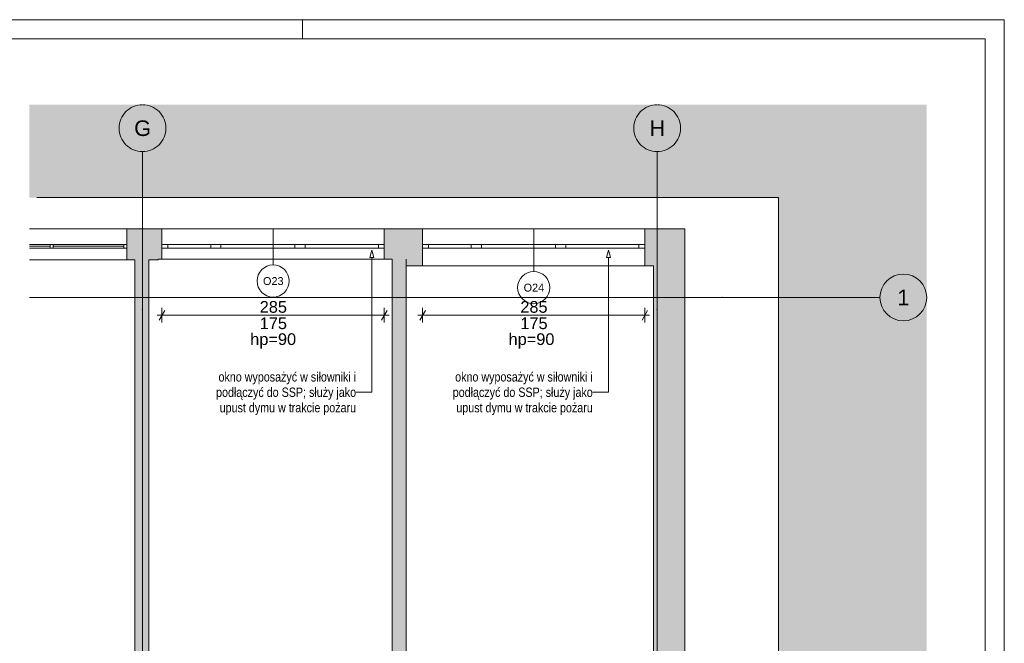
# Paper-space layout 'A-35 RZUT - PIĘTRO 5' of a CAD drawing. Header units: millimetres. Extents: x 0 to 800, y 0 to 500.
# Tile 18 of 18: x 547 to 800, y 340 to 500. Entities that reach past the tile are written whole.
import ezdxf
from ezdxf.xclip import XClip

# ---------------------------------------------------------------- set-up
doc = ezdxf.new("R2010")
doc.units = ezdxf.units.MM
doc.header["$MEASUREMENT"] = 0
doc.header["$XCLIPFRAME"] = 0
doc.linetypes.add('DASHDOTX2', pattern=[1000, 500, -250, 0, -250])
doc.linetypes.add('PRZERYWANA_DU_A', pattern=[550, 350, -200])
for name, color, linetype, lineweight in [('0_Nr_pióra__2', 8, 'Continuous', 13), ('A_Arkusz_Nr_pióra__1', 7, 'Continuous', 20), ('A_wymiary_Nr_pióra__1', 7, 'Continuous', 20), ('A_wymiary_Nr_pióra__2', 8, 'Continuous', 13), ('A_ściany_Nr_pióra__1', 7, 'Continuous', 20), ('Okna Archicada_Nr_pióra__3', 252, 'Continuous', 13), ('Znaczniki okien Archicada_Nr_pióra__3', 252, 'Continuous', 13)]:
    doc.layers.add(name, color=color, linetype=linetype, lineweight=lineweight)
for name, color, linetype, lineweight, true_color in [('A_Arkusz_Nr_pióra__237', 7, 'Continuous', 5, 0x343434), ('A_opis_Nr_pióra__255', 7, 'Continuous', 15, 0x242424), ('A_opis_Nr_pióra__8', 7, 'Continuous', 13, 0x4c4c4c), ('A_osie_Nr_pióra__16', 7, 'Continuous', 5, 0x0f0f0f), ('A_osie_Nr_pióra__76', 7, 'Continuous', 5, 0x2d2d2d), ('A_ściany_Nr_pióra__19', 7, 'Continuous', 5, 0x191919), ('Okna Archicada_Nr_pióra__19', 7, 'Continuous', 5, 0x191919)]:
    doc.layers.add(name, color=color, linetype=linetype, lineweight=lineweight, true_color=true_color)
doc.layers.add('A_podrys', color=7, linetype='Continuous')
doc.layers.add('A_ściany', color=7, linetype='Continuous')
doc.styles.add('STYL_AUTOMATYCZNY_1', font='arial.ttf')
doc.styles.add('STYL_AUTOMATYCZNY_2', font='ARIALN.TTF')
doc.styles.add('STYL_AUTOMATYCZNY_5', font='arial.ttf')

# ---------------------------------------------------------------- blocks, each defined once
blk = doc.blocks.new('Rysunek_2_2', base_point=(-3499.63, -631.4))
at = {"linetype": 'Continuous', "lineweight": 0, "true_color": 0x484848}
blk.add_hatch(color=251, dxfattribs=at).paths.add_polyline_path([(780.1, 478.17), (549.97, 478.17), (549.97, 454.37), (742.1, 454.37), (742.1, 136.75), (549.97, 136.75), (549.97, 126.75), (780.1, 126.75)])
at = {"layer": 'A_ściany', "linetype": 'Continuous', "lineweight": 0, "true_color": 0x000000}
for points in [[(574.96, 446.37), (574.96, 438.37), (582.96, 438.37), (582.96, 446.37)], [(582.96, 438.57), (583.96, 438.57), (583.96, 446.37), (582.96, 446.37)], [(640.96, 446.37), (640.96, 438.57), (646.56, 438.57), (646.56, 446.37)], [(646.56, 436.87), (650.8, 436.87), (650.8, 446.37), (646.56, 446.37)], [(707.8, 446.37), (707.8, 436.87), (710.06, 436.87), (718.1, 446.37)], [(710.06, 436.87), (710.06, 312.59), (718.1, 312.59), (718.1, 446.37)], [(580.57, 312.59), (580.57, 438.37), (576.97, 438.37), (576.97, 312.59)], [(646.56, 312.59), (646.56, 438.57), (642.96, 438.57), (642.96, 312.59)]]:
    blk.add_hatch(color=18, dxfattribs=at).paths.add_polyline_path(points)
at = {"layer": '0_Nr_pióra__2', "color": 8, "linetype": 'PRZERYWANA_DU_A', "lineweight": 13, "ltscale": 2, "flags": 128}
blk.add_lwpolyline([(549.97, 136.75), (742.1, 136.75), (742.1, 454.37), (549.97, 454.37)], dxfattribs=at)
at = {"layer": 'A_opis_Nr_pióra__255', "color": 250, "linetype": 'Continuous', "lineweight": 15, "ltscale": 2, "true_color": 0x242424}
for p, q in [((637.78, 440.89), (637.28, 439.03)), ((637.78, 440.89), (638.28, 439.03)), ((698.48, 440.89), (697.98, 439.03)), ((698.48, 440.89), (698.98, 439.03)), ((638.28, 439.03), (637.28, 439.03)), ((637.78, 439.03), (637.78, 404.41)), ((698.98, 439.03), (697.98, 439.03)), ((698.48, 439.03), (698.48, 404.41)), ((637.78, 404.41), (633.75, 404.41)), ((698.48, 404.41), (694.45, 404.41))]:
    blk.add_line(p, q, dxfattribs=at)
at = {"layer": 'A_osie_Nr_pióra__16', "color": 250, "linetype": 'DASHDOTX2', "lineweight": 5, "ltscale": 2, "true_color": 0x0f0f0f}
for p, q in [((578.96, 425.66), (578.96, 466.17)), ((710.96, 425.66), (710.96, 466.17)), ((727.6, 428.75), (549.97, 428.75)), ((727.6, 428.75), (768.1, 428.75)), ((578.96, 425.66), (578.96, 126.75)), ((710.96, 425.66), (710.96, 126.75))]:
    blk.add_line(p, q, dxfattribs=at)
for p in [(727.6, 428.75), (727.6, 428.75), (578.96, 425.66), (578.96, 425.66), (710.96, 425.66), (710.96, 425.66)]:
    blk.add_point(p, dxfattribs=at)
at = {"layer": 'A_osie_Nr_pióra__76', "color": 250, "linetype": 'Continuous', "lineweight": 5, "ltscale": 2, "true_color": 0x2d2d2d}
for centre in [(578.96, 472.17), (710.96, 472.17), (774.1, 428.75)]:
    blk.add_circle(centre, 6, dxfattribs=at)
at = {"layer": 'A_wymiary_Nr_pióra__1', "color": 7, "linetype": 'Continuous', "lineweight": 20, "ltscale": 2}
for p, q in [((584.69, 425.43), (583.24, 422.93)), ((640.24, 422.93), (641.69, 425.43)), ((651.52, 425.43), (650.08, 422.93)), ((707.08, 422.93), (708.52, 425.43))]:
    blk.add_line(p, q, dxfattribs=at)
at = {"layer": 'A_wymiary_Nr_pióra__2', "color": 8, "linetype": 'Continuous', "lineweight": 13, "ltscale": 2}
for p, q in [((583.96, 422.31), (583.96, 426.06)), ((640.96, 422.31), (640.96, 426.06)), ((650.8, 422.31), (650.8, 426.06)), ((707.8, 422.31), (707.8, 426.06)), ((582.74, 424.18), (583.96, 424.18)), ((583.96, 424.18), (640.96, 424.18)), ((640.96, 424.18), (642.19, 424.18)), ((649.58, 424.18), (650.8, 424.18)), ((650.8, 424.18), (707.8, 424.18)), ((707.8, 424.18), (709.02, 424.18))]:
    blk.add_line(p, q, dxfattribs=at)
at = {"layer": 'A_ściany_Nr_pióra__1', "color": 7, "linetype": 'Continuous', "lineweight": 20, "ltscale": 2}
for p, q in [((574.96, 438.37), (574.96, 446.37)), ((583.96, 446.37), (583.96, 442.37)), ((640.96, 446.37), (640.96, 442.37)), ((650.8, 446.37), (650.8, 442.37)), ((707.8, 446.37), (707.8, 442.37)), ((583.96, 442.37), (583.96, 441.37)), ((640.96, 442.37), (640.96, 441.37)), ((650.8, 442.37), (650.8, 441.37)), ((707.8, 442.37), (707.8, 441.37)), ((583.96, 441.37), (583.96, 438.57)), ((640.96, 441.37), (640.96, 438.57)), ((650.8, 441.37), (650.8, 436.87)), ((707.8, 441.37), (707.8, 436.87))]:
    blk.add_line(p, q, dxfattribs=at)
at = {"layer": 'A_ściany_Nr_pióra__1', "color": 7, "linetype": 'Continuous', "lineweight": 20, "ltscale": 2, "flags": 128}
for points in [[(582.96, 446.37), (574.96, 446.37)], [(583.96, 446.37), (582.96, 446.37)], [(646.56, 446.37), (640.96, 446.37)], [(650.8, 446.37), (646.56, 446.37)], [(718.1, 446.37), (707.8, 446.37)], [(718.1, 312.59), (718.1, 446.37)], [(574.96, 438.37), (576.97, 438.37)], [(576.97, 438.37), (576.97, 312.59)], [(580.57, 438.37), (582.96, 438.37)], [(580.57, 312.59), (580.57, 438.37)], [(582.96, 438.37), (582.96, 438.57)], [(582.96, 438.57), (583.96, 438.57)], [(640.96, 438.57), (642.96, 438.57)], [(642.96, 438.57), (642.96, 312.59)], [(646.56, 438.57), (646.56, 436.87)], [(646.56, 312.59), (646.56, 438.57)], [(646.56, 436.87), (650.8, 436.87)], [(707.8, 436.87), (710.06, 436.87)], [(710.06, 436.87), (710.06, 312.59)]]:
    blk.add_lwpolyline(points, dxfattribs=at)
at = {"layer": 'A_ściany_Nr_pióra__19', "color": 250, "linetype": 'Continuous', "lineweight": 5, "ltscale": 2, "true_color": 0x191919}
for p, q in [((574.96, 446.37), (549.97, 446.37)), ((549.97, 438.37), (574.96, 438.37))]:
    blk.add_line(p, q, dxfattribs=at)
at = {"layer": 'Okna Archicada_Nr_pióra__19', "color": 250, "linetype": 'Continuous', "lineweight": 5, "ltscale": 2, "true_color": 0x191919}
for p, q in [((549.97, 442.37), (574.96, 442.37)), ((555.27, 442.37), (555.27, 441.37)), ((556.07, 442.37), (556.07, 441.37)), ((574.16, 442.37), (574.16, 441.37)), ((574.96, 442.37), (574.96, 441.37)), ((555.27, 441.87), (549.97, 441.87)), ((574.96, 441.37), (549.97, 441.37)), ((574.16, 441.87), (556.07, 441.87))]:
    blk.add_line(p, q, dxfattribs=at)
at = {"layer": 'Okna Archicada_Nr_pióra__3', "color": 252, "linetype": 'Continuous', "lineweight": 13, "ltscale": 2}
for p, q in [((583.96, 446.37), (640.96, 446.37)), ((583.96, 446.37), (583.96, 442.37)), ((640.96, 446.37), (640.96, 442.37)), ((650.8, 446.37), (707.8, 446.37)), ((650.8, 446.37), (650.8, 442.37)), ((707.8, 446.37), (707.8, 442.37)), ((583.96, 442.37), (585.46, 442.37)), ((583.96, 442.37), (583.96, 441.37)), ((583.96, 442.37), (583.96, 441.37)), ((585.46, 442.37), (585.46, 441.37)), ((585.46, 442.37), (596.46, 442.37)), ((596.46, 441.37), (596.46, 442.37)), ((596.46, 442.37), (597.76, 442.37)), ((597.76, 442.37), (599.06, 442.37)), ((599.06, 442.37), (599.06, 441.37)), ((599.06, 442.37), (618.06, 442.37)), ((618.06, 441.37), (618.06, 442.37)), ((618.06, 442.37), (619.36, 442.37)), ((619.36, 442.37), (620.66, 442.37)), ((620.66, 442.37), (620.66, 441.37)), ((620.66, 442.37), (639.46, 442.37)), ((639.46, 441.37), (639.46, 442.37)), ((639.46, 442.37), (640.96, 442.37)), ((640.96, 442.37), (640.96, 441.37)), ((640.96, 442.37), (640.96, 441.37)), ((650.8, 442.37), (652.3, 442.37)), ((650.8, 442.37), (650.8, 441.37)), ((650.8, 442.37), (650.8, 441.37)), ((652.3, 442.37), (652.3, 441.37)), ((652.3, 442.37), (663.3, 442.37)), ((663.3, 441.37), (663.3, 442.37)), ((663.3, 442.37), (664.6, 442.37)), ((664.6, 442.37), (665.9, 442.37)), ((665.9, 442.37), (665.9, 441.37)), ((665.9, 442.37), (684.9, 442.37)), ((684.9, 441.37), (684.9, 442.37)), ((684.9, 442.37), (686.2, 442.37)), ((686.2, 442.37), (687.5, 442.37)), ((687.5, 442.37), (687.5, 441.37)), ((687.5, 442.37), (706.3, 442.37)), ((706.3, 441.37), (706.3, 442.37)), ((706.3, 442.37), (707.8, 442.37)), ((707.8, 442.37), (707.8, 441.37)), ((707.8, 442.37), (707.8, 441.37)), ((585.46, 441.37), (583.96, 441.37)), ((583.96, 441.37), (583.96, 438.57)), ((596.46, 441.37), (585.46, 441.37)), ((597.76, 441.37), (596.46, 441.37)), ((599.06, 441.37), (597.76, 441.37)), ((618.06, 441.37), (599.06, 441.37)), ((619.36, 441.37), (618.06, 441.37)), ((620.66, 441.37), (619.36, 441.37)), ((639.46, 441.37), (620.66, 441.37)), ((640.96, 441.37), (639.46, 441.37)), ((640.96, 441.37), (640.96, 438.57)), ((652.3, 441.37), (650.8, 441.37)), ((650.8, 441.37), (650.8, 436.87)), ((663.3, 441.37), (652.3, 441.37)), ((664.6, 441.37), (663.3, 441.37)), ((665.9, 441.37), (664.6, 441.37)), ((684.9, 441.37), (665.9, 441.37)), ((686.2, 441.37), (684.9, 441.37)), ((687.5, 441.37), (686.2, 441.37)), ((706.3, 441.37), (687.5, 441.37)), ((707.8, 441.37), (706.3, 441.37)), ((707.8, 441.37), (707.8, 436.87)), ((583.96, 438.57), (640.96, 438.57)), ((650.8, 436.87), (707.8, 436.87))]:
    blk.add_line(p, q, dxfattribs=at)
at = {"layer": 'Znaczniki okien Archicada_Nr_pióra__3', "color": 252, "linetype": 'Continuous', "lineweight": 13, "ltscale": 2}
for p, q in [((612.46, 437.09), (612.46, 446.37)), ((679.3, 435.39), (679.3, 446.37))]:
    blk.add_line(p, q, dxfattribs=at)
for centre, start, end in [((612.46, 432.97), 0, 180), ((679.3, 431.27), 0, 180), ((612.46, 432.97), 180, 0), ((679.3, 431.27), 180, 0)]:
    blk.add_arc(centre, 4.12, start, end, dxfattribs=at)
at = {"layer": 'A_opis_Nr_pióra__8', "color": 251, "linetype": 'Continuous', "lineweight": 13, "true_color": 0x4c4c4c, "char_height": 2.4, "width": 36.3149, "attachment_point": 6, "line_spacing_factor": 0.987309, "style": 'STYL_AUTOMATYCZNY_2'}
for insert in [(633.75, 404.07), (694.45, 404.07)]:
    blk.add_mtext('\\A1;{\\pqr;\\fArial Narrow|b0|i0|c238|p0;\\W1.000000;okno wyposażyć w siłowniki i podłączyć do SSP; służy jako upust dymu w trakcie pożaru}', dxfattribs=dict(at, insert=insert))
at = {"layer": 'A_osie_Nr_pióra__76', "color": 250, "linetype": 'Continuous', "lineweight": 5, "true_color": 0x2d2d2d, "char_height": 4, "attachment_point": 1, "style": 'STYL_AUTOMATYCZNY_1'}
for s, insert in [('\\A1;{\\pql;\\pt0;\\fArial|b0|i0|c238|p0;\\W1.000000;G}', (576.83, 474.17)), ('\\A1;{\\pql;\\pt0;\\fArial|b0|i0|c238|p0;\\W1.000000;H}', (708.98, 474.17)), ('\\A1;{\\pql;\\pt0;\\fArial|b0|i0|c238|p0;\\W1.000000;1}', (772.57, 430.75))]:
    blk.add_mtext(s, dxfattribs=dict(at, insert=insert))
at = {"layer": 'A_wymiary_Nr_pióra__1', "color": 7, "linetype": 'Continuous', "lineweight": 20, "char_height": 3, "width": 6.8645, "attachment_point": 7, "style": 'STYL_AUTOMATYCZNY_5'}
for s, insert in [('\\A1;{\\pql;\\fArial|b0|i0|c238|p0;\\W1.000000;285}', (609.03, 424.78)), ('\\A1;{\\pql;\\fArial|b0|i0|c238|p0;\\W1.000000;285}', (675.87, 424.78)), ('\\A1;{\\pql;\\fArial|b0|i0|c238|p0;\\W1.000000;175}', (609.03, 420.58)), ('\\A1;{\\pql;\\fArial|b0|i0|c238|p0;\\W1.000000;175}', (675.87, 420.58))]:
    blk.add_mtext(s, dxfattribs=dict(at, insert=insert))
at = {"layer": 'A_wymiary_Nr_pióra__1', "color": 7, "linetype": 'Continuous', "lineweight": 20, "char_height": 3, "attachment_point": 2, "style": 'STYL_AUTOMATYCZNY_5'}
for insert in [(612.48, 419.55), (678.74, 419.55)]:
    blk.add_mtext('\\A1;{\\pqc;\\fArial|b0|i0|c238|p0;\\W1.000000;hp=90}', dxfattribs=dict(at, insert=insert))
at = {"layer": 'Znaczniki okien Archicada_Nr_pióra__3', "color": 252, "linetype": 'Continuous', "lineweight": 13, "char_height": 2, "attachment_point": 7, "style": 'STYL_AUTOMATYCZNY_1'}
for s, insert in [('\\A1;{\\pql;\\pt2;\\fArial|b0|i0|c238|p0;\\W1.000000;O23}', (609.87, 431.93)), ('\\A1;{\\pql;\\pt2;\\fArial|b0|i0|c238|p0;\\W1.000000;O24}', (676.71, 430.24))]:
    blk.add_mtext(s, dxfattribs=dict(at, insert=insert))

psp = doc.layouts.new('A-35 RZUT - PIĘTRO 5')

# ---------------------------------------------------------------- linework, layer by layer
at = {"layer": 'A_Arkusz_Nr_pióra__1', "color": 7, "linetype": 'Continuous', "lineweight": 20}
for q in [(29.9, 495.1), (795.1, 4.9)]:
    psp.add_line((795.1, 495.1), q, dxfattribs=at)
at = {"layer": 'A_Arkusz_Nr_pióra__1', "color": 7, "linetype": 'Continuous', "lineweight": 20, "flags": 128}
psp.add_lwpolyline([(0, 500), (800, 500), (800, 0), (0, 0)], close=True, dxfattribs=at)
at = {"layer": 'A_Arkusz_Nr_pióra__237', "color": 250, "linetype": 'Continuous', "lineweight": 5, "true_color": 0x343434}
psp.add_line((620, 495.1), (620, 500), dxfattribs=at)

# ---------------------------------------------------------------- block references
at = {"layer": 'A_podrys', "color": 37, "linetype": 'Continuous', "lineweight": 5, "true_color": 0x656532}
ref = psp.add_blockref('Rysunek_2_2', (-3499.63, -631.4), dxfattribs=at)
XClip(ref).set_block_clipping_path([(549.9695795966, 126.7487186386), (780.1, 478.1668323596)])

doc.saveas('drawing.dxf')
